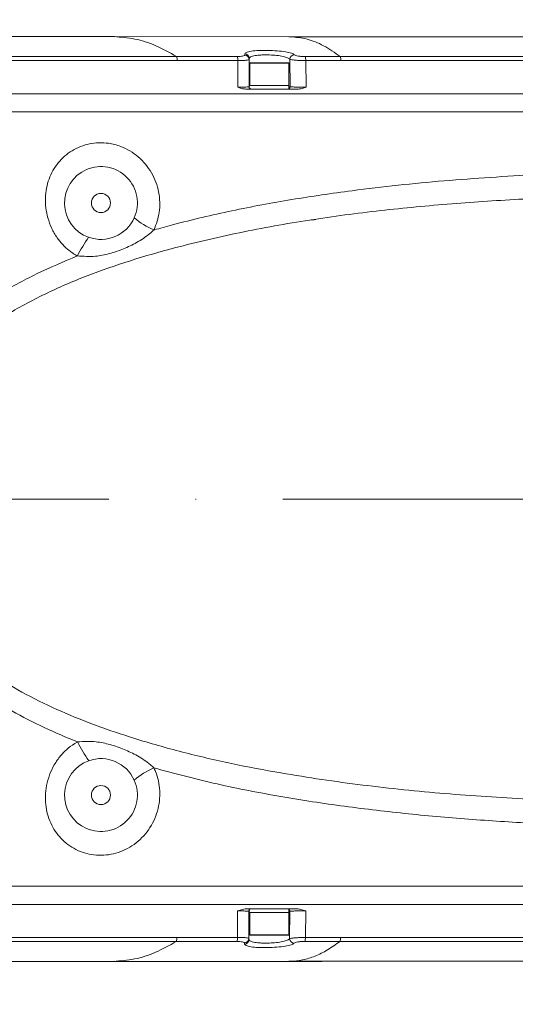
# Model space of a CAD drawing. Header units: millimetres. Extents: x 176 to 9387, y -11044 to -3322.
# Tile 27 of 256: x 3906 to 4015, y -8354 to -8138. Entities that reach past the tile are written whole.
import ezdxf

# ---------------------------------------------------------------- set-up
doc = ezdxf.new("R2010")
doc.units = ezdxf.units.MM
doc.header["$LTSCALE"] = 0.3175
doc.linetypes.add('ACAD_ISO10W100', pattern=[18, 12, -3, 0, -3])
for name, color, linetype, lineweight in [('1轮廓实线层', 7, 'Continuous', 18), ('7标注层', 4, 'Continuous', 13), ('中心线', 4, 'ACAD_ISO10W100', 20)]:
    doc.layers.add(name, color=color, linetype=linetype, lineweight=lineweight)
doc.styles.add('标准汉字', font='gbenor.shx', dxfattribs={"bigfont": 'gbcbig.shx'})
doc.dimstyles.new('M1：15', dxfattribs={"dimscale": 15, "dimtxt": 3.5, "dimasz": 2.5, "dimexe": 2, "dimexo": 0, "dimgap": 0.5, "dimtad": 1, "dimdec": 4, "dimdsep": 46, "dimtxsty": '标准汉字', "dimcen": 5, "dimdle": 5, "dimclrd": 1, "dimclre": 1, "dimclrt": 256, "dimadec": 4, "dimazin": 2, "dimtfac": 1, "dimtdec": 4, "dimtmove": 0, "dimatfit": 3, "dimfxl": 1, "dimtolj": 1, "dimarcsym": 0})
doc.dimstyles.new('M1：18.5', dxfattribs={"dimscale": 18.5, "dimtxt": 3.5, "dimasz": 2.5, "dimexe": 2, "dimexo": 0, "dimgap": 1.5, "dimtad": 1, "dimdec": 4, "dimdsep": 46, "dimtxsty": '标准汉字', "dimcen": 5, "dimdle": 5, "dimclrd": 1, "dimclre": 1, "dimclrt": 256, "dimadec": 4, "dimazin": 2, "dimtfac": 1, "dimtdec": 4, "dimtmove": 2, "dimatfit": 3, "dimfxl": 1, "dimfrac": 2, "dimtolj": 1, "dimarcsym": 0})

# ---------------------------------------------------------------- blocks, each defined once
blk = doc.blocks.new('*D24')
at = {"layer": '7标注层', "color": 1, "lineweight": -2, "ltscale": 20, "transparency": 16777216}
blk.add_line((2886.15, -8172.43), (2978, -8188.63), dxfattribs=at)
blk.add_arc((3286.97, -8243.11), 343.73, 6.2539, 163.7461, dxfattribs=at)
at = {"layer": '7标注层', "color": 1, "lineweight": 30, "ltscale": 20, "transparency": 16777216}
for points in [[(2963.06, -8148.32), (2950.89, -8145.48), (2948.46, -8183.42)], [(3634.9, -8205.32), (3622.41, -8206), (3630.7, -8243.11)]]:
    blk.add_solid(points, dxfattribs=at)
at = {"layer": 'Defpoints', "color": 0, "lineweight": 30, "ltscale": 20, "transparency": 16777216}
for p in [(3150.82, -7927.49), (1869.32, -7993.14), (2886.15, -8172.43), (3008.69, -8243.11), (4726.49, -8243.11)]:
    blk.add_point(p, dxfattribs=at)
at = {"layer": '7标注层', "ltscale": 20, "transparency": 16777216, "insert": (3354.34, -7871.69), "char_height": 52.5, "attachment_point": 5, "rotation": 349.7192, "style": '标准汉字'}
blk.add_mtext('\\A1;167%%D', dxfattribs=at)
blk = doc.blocks.new('*D25')
at = {"layer": '7标注层', "color": 1, "lineweight": -2, "ltscale": 20, "transparency": 16777216}
blk.add_line((2886.15, -8313.78), (2975.18, -8298.08), dxfattribs=at)
blk.add_arc((3286.97, -8243.11), 346.6, 196.2021, 353.7979, dxfattribs=at)
at = {"layer": '7标注层', "color": 1, "lineweight": 30, "ltscale": 20, "transparency": 16777216}
for points in [[(3625.3, -8280.21), (3637.78, -8280.89), (3633.57, -8243.11)], [(2948.05, -8341.23), (2960.22, -8338.4), (2945.63, -8303.29)]]:
    blk.add_solid(points, dxfattribs=at)
at = {"layer": 'Defpoints', "color": 0, "lineweight": 30, "ltscale": 20, "transparency": 16777216}
for p in [(3008.69, -8243.11), (4726.49, -8243.11), (2886.15, -8313.78), (1869.32, -8493.08), (3149.69, -8561.36)]:
    blk.add_point(p, dxfattribs=at)
at = {"layer": '7标注层', "ltscale": 20, "transparency": 16777216, "insert": (3314.24, -8554.77), "char_height": 52.5, "attachment_point": 5, "rotation": 5, "style": '标准汉字'}
blk.add_mtext('\\A1;167%%D', dxfattribs=at)
blk = doc.blocks.new('*D27')
at = {"layer": '7标注层', "color": 1, "lineweight": -2, "ltscale": 20, "transparency": 16777216}
for p, q in [((4542.14, -7914.73), (4634.88, -7890.47)), ((4259.82, -7988.59), (3286.97, -8243.11))]:
    blk.add_line(p, q, dxfattribs=at)
at = {"layer": '7标注层', "color": 1, "transparency": 16777216}
blk.add_solid([(4636.83, -7897.93), (4632.93, -7883.01), (4679.62, -7878.76)], dxfattribs=at)
at = {"layer": 'Defpoints', "color": 0, "transparency": 16777216}
for p in [(4679.62, -7878.76), (3286.97, -8243.11)]:
    blk.add_point(p, dxfattribs=at)
at = {"layer": '7标注层', "transparency": 16777216, "insert": (4400.98, -7951.66), "char_height": 64.75, "attachment_point": 5, "rotation": 14.6611, "style": '标准汉字'}
blk.add_mtext('\\A1;R1439.5', dxfattribs=at)

msp = doc.modelspace()

# ---------------------------------------------------------------- linework, layer by layer
at = {"layer": '1轮廓实线层', "ltscale": 20}
for p, q in [((3965.55605, -8141.5959), (3926.80213, -8141.589)), ((3926.80213, -8141.589), (3926.9472, -8141.61563)), ((3965.24265, -8141.59244), (3926.94756, -8141.58602)), ((3965.55605, -8141.5959), (3965.24295, -8141.63062)), ((3953.86681, -8145.96413), (3940.57092, -8145.96101)), ((3955.52703, -8145.37712), (3955.52763, -8145.63554)), ((3976.4879, -8145.96915), (3968.77989, -8145.96763)), ((3940.70968, -8146.83077), (3954.00288, -8146.83494)), ((3956.40769, -8146.66207), (3956.49531, -8146.61835)), ((3956.49531, -8146.36106), (3956.65565, -8146.19404)), ((3956.49531, -8146.61835), (3956.49531, -8146.36106)), ((3956.49531, -8152.60691), (3956.49531, -8146.36106)), ((3956.49531, -8152.60682), (3956.49531, -8146.61835)), ((3956.68217, -8147.40681), (3956.68217, -8152.26072)), ((3965.18215, -8147.40681), (3956.68217, -8147.40681)), ((3956.78213, -8147.30682), (3965.08214, -8147.30682)), ((3965.18215, -8152.30681), (3965.18215, -8147.40681)), ((3965.44388, -8146.56019), (3965.48679, -8152.60686)), ((3968.91322, -8146.83957), (3968.97742, -8152.66203)), ((3968.91322, -8146.83957), (3976.61987, -8146.84156)), ((3956.69844, -8152.30681), (3960.93216, -8152.30681)), ((3960.93216, -8152.30681), (3965.18215, -8152.30681)), ((3965.18215, -8153.06861), (3965.18215, -8152.30681)), ((3967.30295, -8153.10681), (3955.69452, -8153.10681)), ((3956.99534, -8153.10681), (3960.93216, -8153.10681)), ((3960.93216, -8153.10681), (3965.11921, -8153.10681)), ((3965.48679, -8152.60686), (3965.18215, -8152.60685)), ((3965.46778, -8152.70681), (3965.18215, -8152.70681)), ((3953.93982, -8333.5516), (3953.93976, -8339.3787)), ((3955.63134, -8333.10682), (3953.93982, -8333.5516)), ((3967.23976, -8333.10682), (3955.63134, -8333.10682)), ((3956.35715, -8333.59888), (3956.43213, -8333.60681)), ((3956.67121, -8333.60674), (3956.43213, -8333.60672)), ((3956.43213, -8333.60672), (3956.43213, -8339.85257)), ((3956.43213, -8333.60681), (3956.43213, -8339.59528)), ((3956.68217, -8333.1738), (3956.68217, -8333.17384)), ((3956.68217, -8333.84841), (3956.68217, -8333.90682)), ((3956.68217, -8333.90682), (3956.68217, -8338.80682)), ((3965.18215, -8333.90682), (3956.68217, -8333.90682)), ((3965.12106, -8333.10682), (3956.93215, -8333.10682)), ((3965.18215, -8333.90682), (3965.18215, -8333.16371)), ((3965.42361, -8333.60678), (3965.18215, -8333.60678)), ((3965.18215, -8338.80682), (3965.18215, -8333.90682)), ((3965.42081, -8333.71347), (3965.37682, -8333.40006)), ((3965.3807, -8339.65344), (3965.42361, -8333.60678)), ((3968.91424, -8333.5516), (3967.23976, -8333.10682)), ((3968.8501, -8339.37406), (3968.91424, -8333.5516)), ((3953.80369, -8340.2495), (3940.50774, -8340.25262)), ((3955.46391, -8340.83651), (3955.46445, -8340.57809)), ((3956.34451, -8339.55156), (3956.43213, -8339.59528)), ((3956.43213, -8339.59528), (3956.43213, -8339.85257)), ((3956.43213, -8339.85257), (3956.59247, -8340.01959)), ((3956.68217, -8338.80682), (3960.93216, -8338.80682)), ((3960.93216, -8338.90681), (3956.78213, -8338.90681)), ((3960.93216, -8338.80682), (3965.18215, -8338.80682)), ((3965.08214, -8338.90681), (3960.93216, -8338.90681)), ((3976.42472, -8340.24448), (3968.71671, -8340.246)), ((3926.73895, -8344.62463), (3926.88402, -8344.598)), ((3965.49287, -8344.61773), (3926.73895, -8344.62463)), ((3926.88438, -8344.62761), (3965.17947, -8344.62119)), ((3965.49287, -8344.61773), (3965.17977, -8344.58302)), ((4066.81362, -8344.59246), (3965.49287, -8344.61773))]:
    msp.add_line(p, q, dxfattribs=at)
at = {"layer": '1轮廓实线层', "lineweight": 0, "ltscale": 20}
for points in [[(3954.003, -8152.66203), (3954.00288, -8149.74848), (3954.00288, -8146.83494)], [(3956.99534, -8153.10681), (3956.89776, -8153.09721), (3956.8105, -8153.0714)], [(3956.93215, -8333.10682), (3956.83464, -8333.11642), (3956.74732, -8333.14223)]]:
    msp.add_lwpolyline(points, dxfattribs=at)
at = {"layer": '1轮廓实线层', "ltscale": 20}
for centre in [(3923.96951, -8178.10682), (3923.96951, -8308.10682)]:
    msp.add_circle(centre, 2.1, dxfattribs=at)
at = {"layer": '1轮廓实线层', "lineweight": 0, "ltscale": 20}
for centre, radius, start, end in [((3938.70875, -8146.70405), 2.00494, 356.3761495, 21.7527928), ((3951.97455, -8146.70586), 2.03244, 356.3587871, 21.4042659), ((3955.50367, -8146.36851), 0.99167, 0.4307247, 88.6500155), ((3955.50427, -8146.62634), 0.99107, 0.4620404, 88.6493993), ((3966.46193, -8146.59502), 1.01865, 89.9266498, 178.0405438), ((3966.8538, -8146.70833), 2.0636, 356.3535918, 21.034825), ((3974.54309, -8146.70951), 2.08097, 356.3619612, 20.8412426), ((3956.78216, -8147.40682), 0.1, 90, 180), ((3965.08216, -8147.40682), 0.1, 0, 90), ((3956.99533, -8152.60682), 0.5, 179.9997664, 223.5816539), ((3923.96951, -8178.10682), 8, 336.0679478, 250.2686732), ((3923.96951, -8178.10682), 8, 250.2686732, 336.0679478), ((3941.71898, -8169.32361), 15.92544, 229.0512596, 247.475335), ((3950.2521, -8205.88439), 35.35528, 145.0626169, 152.820785), ((3950.21012, -8280.48888), 35.20278, 206.9779084, 214.7754464), ((3923.96951, -8308.10682), 8, 109.5324955, 24.060141), ((3923.96951, -8308.10682), 8, 24.060141, 109.5324955), ((3941.73465, -8316.83292), 15.90975, 112.6610551, 131.1073145), ((3956.93216, -8333.60682), 0.5, 135.4469873, 180.0002336), ((3938.64415, -8339.50922), 2.00638, 338.2525596, 3.6108401), ((3951.90818, -8339.50727), 2.03564, 338.6157464, 3.6212006), ((3955.44049, -8339.84512), 0.99167, 271.353601, 359.5691854), ((3955.44113, -8339.58733), 0.99104, 271.3485701, 359.5399902), ((3956.78216, -8338.80682), 0.1, 180, 270), ((3965.08216, -8338.80682), 0.1, 270, 0), ((3966.39878, -8339.61858), 1.01869, 181.9613811, 270.0714254), ((3966.79077, -8339.50518), 2.06351, 338.960666, 3.643263), ((3974.48238, -8339.50449), 2.07852, 339.1441342, 3.652662)]:
    msp.add_arc(centre, radius, start, end, dxfattribs=at)
at = {"layer": '1轮廓实线层', "ltscale": 20}
for points, knots in [([(3926.94756, -8141.58602), (3923.63484, -8141.58611), (3917.3584, -8141.58627), (3908.33507, -8141.58766), (3900.06767, -8141.58955), (3892.29699, -8141.59186), (3884.77376, -8141.59451), (3877.25294, -8141.59733), (3872.20642, -8141.59923), (3869.64598, -8141.6002)], [0, 0, 0, 0, 10.057490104, 19.055363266, 27.255520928, 34.920910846, 42.317749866, 49.699287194, 57.301583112, 57.301583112, 57.301583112, 57.301583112]), ([(3926.80213, -8141.589), (3923.48908, -8141.58899), (3917.21596, -8141.58899), (3908.20216, -8141.5902), (3899.95412, -8141.59205), (3892.20925, -8141.59459), (3884.71823, -8141.59775), (3877.24209, -8141.60157), (3872.22785, -8141.60492), (3869.68663, -8141.60662)], [0, 0, 0, 0, 10.02761673, 18.986867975, 27.15921952, 34.811308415, 42.196219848, 49.554381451, 57.115499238, 57.115499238, 57.115499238, 57.115499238]), ([(3940.57092, -8145.96101), (3939.04502, -8145.10241), (3936.00123, -8143.38972), (3931.39911, -8141.93348), (3928.33373, -8141.70377), (3926.80213, -8141.589)], [0, 0, 0, 0, 4.912946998, 9.800087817, 14.680327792, 14.680327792, 14.680327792, 14.680327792]), ([(4067.166, -8141.62375), (4065.09359, -8141.62364), (4060.32491, -8141.6234), (4052.72957, -8141.62228), (4044.17215, -8141.62045), (4034.99194, -8141.61792), (4025.21966, -8141.61471), (4014.77541, -8141.6109), (4003.65183, -8141.60657), (3991.64982, -8141.60184), (3978.74924, -8141.59687), (3969.84746, -8141.59395), (3965.24265, -8141.59244)], [0, 0, 0, 0, 6.203788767, 14.275117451, 22.739471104, 31.834790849, 41.790106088, 52.050968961, 63.177553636, 75.184010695, 88.091340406, 101.923351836, 101.923351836, 101.923351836, 101.923351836]), ([(3976.4879, -8145.96915), (3975.27862, -8145.11637), (3972.86591, -8143.41495), (3969.21333, -8141.95109), (3966.77463, -8141.71425), (3965.55605, -8141.5959)], [0, 0, 0, 0, 4.028536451, 8.037559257, 12.041498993, 12.041498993, 12.041498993, 12.041498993]), ([(4067.21416, -8141.62243), (4055.46394, -8141.62141), (4021.57791, -8141.61846), (3987.69187, -8141.60482), (3965.55605, -8141.5959)], [0, 0, 0, 0, 35.250675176, 101.658110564, 101.658110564, 101.658110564, 101.658110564]), ([(3940.57092, -8145.96101), (3928.58568, -8145.95887), (3904.61533, -8145.95459), (3880.74648, -8145.95868), (3868.81211, -8145.96073)], [0, 0, 0, 0, 35.879585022, 71.758807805, 71.758807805, 71.758807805, 71.758807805]), ([(3955.52763, -8145.63554), (3955.50504, -8145.6787), (3955.45992, -8145.76495), (3955.09941, -8145.87224), (3954.56042, -8145.949), (3954.09786, -8145.95909), (3953.86681, -8145.96413)], [0, 0, 0, 0, 0.441307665, 0.881778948, 1.321507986, 1.760392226, 1.760392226, 1.760392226, 1.760392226]), ([(3966.46324, -8145.57637), (3966.28768, -8145.45347), (3965.93722, -8145.20811), (3964.53882, -8144.9033), (3962.69995, -8144.68985), (3960.60563, -8144.59085), (3958.56777, -8144.61624), (3956.89267, -8144.76639), (3955.7462, -8145.02423), (3955.60014, -8145.25941), (3955.52703, -8145.37712)], [0, 0, 0, 0, 1.422633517, 2.840056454, 4.254816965, 5.667626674, 7.080205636, 8.494505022, 9.911603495, 11.331571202, 11.331571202, 11.331571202, 11.331571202]), ([(3956.65565, -8146.19404), (3956.69682, -8146.13103), (3956.81673, -8145.94752), (3957.56231, -8145.77545), (3958.46686, -8145.65993), (3959.25984, -8145.60786), (3960.1123, -8145.58681), (3960.7016, -8145.60145), (3960.99534, -8145.60875)], [0, 0, 0, 0, 0.666665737, 1.941508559, 2.589389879, 3.231503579, 3.868831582, 4.50228167, 4.50228167, 4.50228167, 4.50228167]), ([(3960.99534, -8145.60875), (3961.51945, -8145.6381), (3962.5958, -8145.69838), (3963.99168, -8145.91741), (3965.04569, -8146.21215), (3965.31104, -8146.44408), (3965.44388, -8146.56019)], [0, 0, 0, 0, 1.128543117, 2.317639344, 3.476986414, 4.639217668, 4.639217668, 4.639217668, 4.639217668]), ([(3968.77989, -8145.96763), (3968.64547, -8145.96604), (3968.37616, -8145.96287), (3967.9731, -8145.93798), (3967.59183, -8145.89988), (3967.13637, -8145.83261), (3966.6699, -8145.72329), (3966.53223, -8145.62542), (3966.46324, -8145.57637)], [0, 0, 0, 0, 0.297563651, 0.596157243, 0.893561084, 1.192357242, 1.786719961, 2.383830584, 2.383830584, 2.383830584, 2.383830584]), ([(4048.8126, -8145.98228), (4036.74696, -8145.98018), (4012.61581, -8145.97599), (3988.5305, -8145.97143), (3976.4879, -8145.96915)], [0, 0, 0, 0, 36.162520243, 72.324694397, 72.324694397, 72.324694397, 72.324694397]), ([(3940.70968, -8146.83077), (3928.72746, -8146.82789), (3904.7638, -8146.82213), (3880.90431, -8146.82765), (3868.97495, -8146.83041)], [0, 0, 0, 0, 35.868540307, 71.734728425, 71.734728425, 71.734728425, 71.734728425]), ([(3954.00288, -8146.83494), (3954.34968, -8146.83364), (3955.04118, -8146.83105), (3955.8416, -8146.78141), (3956.32357, -8146.72199), (3956.38671, -8146.67701), (3956.40769, -8146.66207)], [0, 0, 0, 0, 0.699965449, 1.395712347, 2.085696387, 2.429160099, 2.429160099, 2.429160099, 2.429160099]), ([(3965.44388, -8146.56019), (3965.54691, -8146.59464), (3965.7532, -8146.66363), (3966.45294, -8146.74147), (3967.13327, -8146.78966), (3967.70465, -8146.8173), (3968.30828, -8146.83558), (3968.71167, -8146.83824), (3968.91322, -8146.83957)], [0, 0, 0, 0, 0.864041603, 1.730038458, 2.169021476, 2.608126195, 3.05094269, 3.493164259, 3.493164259, 3.493164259, 3.493164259]), ([(3976.61987, -8146.84156), (3988.66059, -8146.84453), (4012.74277, -8146.85048), (4036.87058, -8146.85577), (4048.93484, -8146.85842)], [0, 0, 0, 0, 36.156407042, 72.314979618, 72.314979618, 72.314979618, 72.314979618]), ([(3956.68217, -8152.39924), (3956.66074, -8152.38725), (3956.62624, -8152.36795), (3956.58105, -8152.38734), (3956.55329, -8152.42252), (3956.53429, -8152.4675), (3956.52076, -8152.52067), (3956.51629, -8152.55834), (3956.5145, -8152.57339)], [0, 0, 0, 0, 0.1118228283, 0.1800061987, 0.2126235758, 0.2468563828, 0.2876909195, 0.314865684, 0.314865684, 0.314865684, 0.314865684]), ([(3862.66359, -8154.10681), (3876.65721, -8154.10681), (3904.62218, -8154.10681), (3946.78519, -8154.10681), (3979.71587, -8154.10681), (4003.38448, -8154.10681), (4017.73334, -8154.10681), (4032.12557, -8154.10681), (4046.56717, -8154.10681), (4061.06539, -8154.10681), (4075.62931, -8154.10681), (4085.36295, -8154.10681), (4090.24194, -8154.10681)], [0, 0, 0, 0, 42.246717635, 84.426242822, 126.710565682, 140.994419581, 155.308652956, 169.659221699, 184.052387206, 198.496392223, 213.00101168, 227.578341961, 227.578341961, 227.578341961, 227.578341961]), ([(3954.003, -8152.66203), (3954.34343, -8152.66026), (3955.02461, -8152.65671), (3955.8343, -8152.64352), (3956.38891, -8152.62639), (3956.45984, -8152.61334), (3956.49531, -8152.60682)], [0, 0, 0, 0, 0.622833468, 1.246244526, 1.870197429, 2.494479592, 2.494479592, 2.494479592, 2.494479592]), ([(3955.69452, -8153.10681), (3955.40388, -8153.07231), (3954.82099, -8153.00312), (3954.27616, -8152.77594), (3954.003, -8152.66203)], [0, 0, 0, 0, 0.88055081, 1.765918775, 1.765918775, 1.765918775, 1.765918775]), ([(3956.81128, -8153.07171), (3956.76578, -8153.04925), (3956.67542, -8153.00464), (3956.52467, -8152.85215), (3956.47911, -8152.70965), (3956.44936, -8152.61661)], [0, 0, 0, 0, 0.1596259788, 0.3170619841, 0.6132273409, 0.6132273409, 0.6132273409, 0.6132273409]), ([(3965.18162, -8153.06642), (3965.20863, -8153.05375), (3965.26677, -8153.02647), (3965.34311, -8152.96263), (3965.40766, -8152.88299), (3965.46985, -8152.76646), (3965.48012, -8152.66973), (3965.48679, -8152.60686)], [0, 0, 0, 0, 0.0901590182, 0.1940684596, 0.297945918, 0.3996834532, 0.588676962, 0.588676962, 0.588676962, 0.588676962]), ([(3965.48679, -8152.60686), (3965.51231, -8152.61074), (3965.56344, -8152.61851), (3965.80143, -8152.62964), (3966.14719, -8152.63979), (3966.59728, -8152.6485), (3967.13009, -8152.65539), (3967.72255, -8152.66008), (3968.34994, -8152.66261), (3968.76856, -8152.66223), (3968.97742, -8152.66203)], [0, 0, 0, 0, 0.436636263, 0.874683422, 1.310215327, 1.747575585, 2.184263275, 2.6195277, 3.056742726, 3.492069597, 3.492069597, 3.492069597, 3.492069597]), ([(3968.97742, -8152.66203), (3968.70857, -8152.77594), (3968.17236, -8153.00311), (3967.59221, -8153.07231), (3967.30295, -8153.10681)], [0, 0, 0, 0, 0.877384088, 1.749907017, 1.749907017, 1.749907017, 1.749907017]), ([(4090.23204, -8158.10681), (4084.94529, -8158.10681), (4074.67793, -8158.10681), (4059.74069, -8158.10681), (4045.71268, -8158.10681), (4031.63784, -8158.10681), (4015.91269, -8158.10681), (3998.53888, -8158.10681), (3979.92313, -8158.10681), (3960.93538, -8158.10681), (3941.5126, -8158.10681), (3921.64941, -8158.10681), (3901.86631, -8158.10681), (3882.11281, -8158.10681), (3869.08813, -8158.10681), (3862.66085, -8158.10681)], [0, 0, 0, 0, 15.795698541, 30.676692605, 44.643014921, 57.73253319, 72.76768846, 91.688998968, 109.74025267, 128.533518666, 148.618368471, 168.035477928, 188.2224848, 208.153801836, 227.571189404, 227.571189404, 227.571189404, 227.571189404]), ([(4090.24194, -8158.10681), (4084.03682, -8158.10681), (4071.66415, -8158.10681), (4053.16078, -8158.10681), (4034.75606, -8158.10681), (4016.43385, -8158.10681), (3998.18169, -8158.10681), (3979.98964, -8158.10681), (3951.30058, -8158.10681), (3912.12337, -8158.10681), (3879.15515, -8158.10681), (3862.66359, -8158.10681)], [0, 0, 0, 0, 18.539787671, 36.967350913, 55.305649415, 73.572486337, 91.781460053, 109.943956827, 128.069417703, 177.801414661, 227.578341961, 227.578341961, 227.578341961, 227.578341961]), ([(3918.80068, -8189.73498), (3918.49835, -8189.56242), (3918.13364, -8189.35425), (3917.54505, -8188.95989), (3916.20899, -8187.98314), (3914.54926, -8186.20751), (3913.10066, -8183.67759), (3912.27764, -8181.46463), (3911.82883, -8179.20698), (3911.73011, -8177.00819), (3911.97228, -8174.8687), (3912.52369, -8172.85232), (3913.38991, -8170.97413), (3914.53661, -8169.27465), (3915.95619, -8167.79937), (3917.61176, -8166.57402), (3919.46787, -8165.65533), (3921.46732, -8165.06182), (3923.54394, -8164.82968), (3925.86482, -8164.96203), (3928.17686, -8165.56456), (3930.36437, -8166.63167), (3932.20267, -8167.95208), (3933.79489, -8169.57977), (3935.10284, -8171.45414), (3936.07375, -8173.5218), (3936.69585, -8175.70511), (3936.9349, -8177.94348), (3936.81892, -8180.7985), (3936.0888, -8182.76608), (3935.61825, -8184.03418)], [0, 0, 0, 0, 1.052110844, 1.269216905, 2.139731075, 6.046263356, 8.448629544, 10.851716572, 13.085230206, 15.318306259, 17.422846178, 19.526735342, 21.584019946, 23.640928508, 25.707465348, 27.773953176, 29.882718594, 31.991674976, 34.106692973, 36.221979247, 39.038026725, 41.294289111, 43.550789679, 45.82972057, 48.108791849, 50.376660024, 52.644556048, 54.873945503, 57.103224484, 61.144615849, 61.144615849, 61.144615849, 61.144615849]), ([(3935.61825, -8184.03418), (3936.97979, -8183.65339), (3942.62601, -8182.07431), (3952.68299, -8179.72709), (3965.83136, -8177.27927), (3981.36329, -8175.02311), (3999.2835, -8173.08849), (4012.82861, -8172.26242), (4019.60155, -8171.84937)], [0, 0, 0, 0, 4.252830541, 17.636170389, 31.028799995, 44.417911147, 64.734422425, 85.053278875, 85.053278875, 85.053278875, 85.053278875]), ([(4017.62041, -8177.17891), (4012.39338, -8177.49365), (4001.93166, -8178.12358), (3986.29114, -8179.58831), (3970.72652, -8181.5956), (3955.29871, -8184.30079), (3941.86947, -8187.40728), (3930.41093, -8190.68924), (3920.89998, -8193.9909), (3911.65986, -8197.9594), (3903.71711, -8202.23181), (3897.06338, -8206.64723), (3891.65356, -8211.0374), (3886.86105, -8215.93325), (3882.84389, -8221.33577), (3880.00014, -8226.61942), (3878.13475, -8231.66477), (3877.00398, -8236.2841), (3876.39349, -8241.25613), (3876.50458, -8246.51323), (3877.37342, -8251.77307), (3878.87508, -8256.70863), (3880.88121, -8261.26866), (3883.82752, -8266.29825), (3887.98478, -8271.52648), (3893.66664, -8276.91784), (3900.21788, -8281.78307), (3907.52803, -8286.12022), (3915.20931, -8289.81879), (3923.13098, -8292.97474), (3932.00306, -8295.96864), (3941.82077, -8298.75477), (3952.59657, -8301.24636), (3965.78047, -8303.74655), (3981.4049, -8306.02772), (3999.47094, -8307.90772), (4011.57076, -8308.65906), (4017.62005, -8309.03469)], [0, 0, 0, 0, 15.697051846, 31.417089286, 47.130818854, 62.82314386, 78.496914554, 88.602398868, 98.73121894, 108.838923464, 118.915623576, 125.903694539, 132.903147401, 139.874214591, 146.451590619, 153.023282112, 157.711841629, 162.416262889, 167.101093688, 172.507333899, 177.916734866, 182.84429375, 187.791863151, 192.72306535, 200.22875933, 207.743823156, 216.241571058, 224.776426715, 233.354483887, 241.945059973, 250.489808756, 261.581334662, 272.680848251, 283.77714533, 301.938631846, 320.110830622, 338.279300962, 338.279300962, 338.279300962, 338.279300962]), ([(3970.10407, -8181.81672), (3970.17547, -8181.81944), (3970.52762, -8181.83286), (3970.87671, -8181.76798), (3971.15502, -8181.71627)], [0, 0, 0, 0, 0.215351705, 1.061997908, 1.061997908, 1.061997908, 1.061997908]), ([(3935.61825, -8184.03418), (3935.30216, -8184.31717), (3934.13546, -8185.36171), (3931.90215, -8186.80521), (3928.90219, -8188.24936), (3925.85591, -8189.27567), (3922.47891, -8189.97452), (3920.12007, -8189.8209), (3918.80068, -8189.73498)], [0, 0, 0, 0, 1.268423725, 4.681855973, 7.848654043, 11.177388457, 14.328372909, 18.32799102, 18.32799102, 18.32799102, 18.32799102]), ([(3918.83805, -8296.45852), (3916.38334, -8295.43198), (3911.46672, -8293.3759), (3904.35423, -8289.71564), (3897.54408, -8285.52622), (3891.109, -8280.65945), (3885.22314, -8275.0224), (3880.66482, -8269.23937), (3877.41042, -8263.63799), (3875.17441, -8258.50844), (3873.49467, -8252.93523), (3872.52167, -8246.97259), (3872.40033, -8241.0036), (3873.08238, -8235.37027), (3874.34656, -8230.14641), (3876.42601, -8224.47233), (3879.5838, -8218.55119), (3883.98321, -8212.58242), (3889.17838, -8207.23111), (3894.97952, -8202.47811), (3901.85061, -8197.8875), (3909.77645, -8193.54627), (3915.79208, -8191.00563), (3918.80068, -8189.73498)], [0, 0, 0, 0, 8.050047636, 16.123640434, 24.179692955, 32.205755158, 40.452244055, 48.689515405, 54.244761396, 59.81863732, 65.370686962, 71.553838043, 77.734028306, 83.049736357, 88.386718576, 93.70581951, 101.044698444, 108.388991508, 115.907139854, 123.455502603, 130.990757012, 140.865117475, 150.74466315, 150.74466315, 150.74466315, 150.74466315]), ([(3935.60496, -8302.1514), (3935.65341, -8302.25545), (3935.7711, -8302.50818), (3936.16024, -8303.43543), (3936.63519, -8304.9925), (3936.93133, -8307.18705), (3936.85841, -8309.42161), (3936.42217, -8311.64461), (3935.61616, -8313.77389), (3934.47041, -8315.7527), (3933.00695, -8317.50544), (3931.28507, -8318.98276), (3929.34759, -8320.12956), (3927.27684, -8320.92109), (3925.12328, -8321.32857), (3922.9744, -8321.36169), (3920.87785, -8321.014), (3918.90669, -8320.32554), (3917.10282, -8319.30539), (3915.51247, -8318.00942), (3914.17321, -8316.45886), (3913.10188, -8314.70563), (3912.33313, -8312.78446), (3911.85047, -8310.66121), (3911.71707, -8308.36889), (3911.98251, -8305.97429), (3912.63681, -8303.63401), (3913.67418, -8301.43329), (3915.0531, -8299.45656), (3916.74469, -8297.78597), (3918.07398, -8296.87236), (3918.79732, -8296.48058), (3918.83805, -8296.45852)], [0, 0, 0, 0, 0.346006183, 0.840476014, 3.029430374, 5.21854956, 7.458045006, 9.697626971, 11.969769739, 14.241878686, 16.516681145, 18.791255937, 21.035358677, 23.279164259, 25.468730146, 27.657987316, 29.786089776, 31.914010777, 33.99134743, 36.068651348, 38.122357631, 40.176270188, 42.253796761, 44.331891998, 46.696149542, 49.104830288, 51.51381827, 53.936341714, 56.357889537, 58.705586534, 61.052477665, 61.192519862, 61.192519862, 61.192519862, 61.192519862]), ([(3918.83805, -8296.45852), (3918.84393, -8296.45783), (3920.21085, -8296.29744), (3922.61694, -8296.26206), (3926.02968, -8296.96578), (3929.07308, -8298.02239), (3932.06903, -8299.48681), (3934.2326, -8300.91611), (3935.34491, -8301.91733), (3935.60496, -8302.1514)], [0, 0, 0, 0, 0.017803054, 4.137934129, 7.298235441, 10.616158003, 13.79218841, 17.222308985, 18.268895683, 18.268895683, 18.268895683, 18.268895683]), ([(4019.60155, -8314.36426), (4014.90433, -8314.08949), (4005.51006, -8313.53994), (3991.44572, -8312.28648), (3977.41504, -8310.65493), (3963.39854, -8308.50448), (3949.4106, -8305.82612), (3940.21082, -8303.37737), (3935.60496, -8302.1514)], [0, 0, 0, 0, 14.088956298, 28.177374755, 42.311649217, 56.444864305, 70.738730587, 85.069781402, 85.069781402, 85.069781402, 85.069781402]), ([(4090.17881, -8328.10682), (4083.9737, -8328.10682), (4071.601, -8328.10682), (4053.09762, -8328.10682), (4034.69288, -8328.10682), (4016.37067, -8328.10682), (3998.11849, -8328.10682), (3979.92649, -8328.10682), (3951.23736, -8328.10682), (3912.06022, -8328.10682), (3879.09197, -8328.10682), (3862.60041, -8328.10682)], [0, 0, 0, 0, 18.539772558, 36.967395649, 55.305695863, 73.57253449, 91.781509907, 109.944027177, 128.069470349, 177.80149266, 227.578401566, 227.578401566, 227.578401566, 227.578401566]), ([(4090.23204, -8328.10682), (4084.94537, -8328.10682), (4074.67813, -8328.10682), (4059.74097, -8328.10682), (4045.71288, -8328.10682), (4031.63807, -8328.10682), (4015.91302, -8328.10682), (3998.53927, -8328.10682), (3979.92351, -8328.10682), (3960.93577, -8328.10682), (3941.51294, -8328.10682), (3921.64971, -8328.10682), (3901.86651, -8328.10682), (3882.11292, -8328.10682), (3869.08819, -8328.10682), (3862.66085, -8328.10682)], [0, 0, 0, 0, 15.795465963, 30.676343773, 44.64278233, 57.732532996, 72.767205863, 91.688458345, 109.740078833, 128.533113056, 148.617826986, 168.035362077, 188.222253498, 208.153605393, 227.571189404, 227.571189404, 227.571189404, 227.571189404]), ([(3862.60041, -8332.10682), (3876.59402, -8332.10682), (3904.55898, -8332.10682), (3946.72203, -8332.10682), (3979.65268, -8332.10682), (4003.32131, -8332.10682), (4017.67013, -8332.10682), (4032.06244, -8332.10682), (4046.50399, -8332.10682), (4061.00223, -8332.10682), (4075.56614, -8332.10682), (4085.29981, -8332.10682), (4090.17881, -8332.10682)], [0, 0, 0, 0, 42.246721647, 84.426229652, 126.710556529, 140.994411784, 155.308664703, 169.659216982, 184.052459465, 198.496407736, 213.001028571, 227.578401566, 227.578401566, 227.578401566, 227.578401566]), ([(3953.93982, -8333.5516), (3954.28073, -8333.55337), (3954.96287, -8333.55691), (3955.76545, -8333.57014), (3956.26673, -8333.58478), (3956.33275, -8333.59507), (3956.35715, -8333.59888)], [0, 0, 0, 0, 0.673690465, 1.348031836, 2.022959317, 2.418754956, 2.418754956, 2.418754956, 2.418754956]), ([(3956.38618, -8333.59702), (3956.41593, -8333.50398), (3956.46149, -8333.36148), (3956.61223, -8333.20899), (3956.7026, -8333.16438), (3956.7481, -8333.14192)], [0, 0, 0, 0, 0.2961653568, 0.4536013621, 0.6132273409, 0.6132273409, 0.6132273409, 0.6132273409]), ([(3965.18215, -8333.18027), (3965.18736, -8333.18288), (3965.22322, -8333.20091), (3965.2795, -8333.25174), (3965.34459, -8333.33045), (3965.40661, -8333.44727), (3965.41692, -8333.54394), (3965.42361, -8333.60678)], [0, 0, 0, 0, 0.0176559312, 0.1216502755, 0.2256230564, 0.3274493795, 0.5166078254, 0.5166078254, 0.5166078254, 0.5166078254]), ([(3965.42361, -8333.60678), (3965.44912, -8333.6029), (3965.50022, -8333.59512), (3965.73829, -8333.58399), (3966.084, -8333.57384), (3966.53414, -8333.56513), (3967.06687, -8333.55824), (3967.65936, -8333.55355), (3968.28676, -8333.55102), (3968.70538, -8333.5514), (3968.91424, -8333.5516)], [0, 0, 0, 0, 0.436713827, 0.87468001, 1.310207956, 1.747564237, 2.18429274, 2.619553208, 3.056751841, 3.492069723, 3.492069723, 3.492069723, 3.492069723]), ([(3940.50774, -8340.25262), (3928.5225, -8340.25476), (3904.55219, -8340.25904), (3880.68334, -8340.25495), (3868.74899, -8340.2529)], [0, 0, 0, 0, 35.879606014, 71.758748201, 71.758748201, 71.758748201, 71.758748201]), ([(3940.64656, -8339.38286), (3928.66432, -8339.38574), (3904.70064, -8339.3915), (3880.84113, -8339.38598), (3868.91177, -8339.38322)], [0, 0, 0, 0, 35.86859889, 71.73478803, 71.73478803, 71.73478803, 71.73478803]), ([(3940.50774, -8340.25262), (3938.98183, -8341.11122), (3935.93803, -8342.82392), (3931.33593, -8344.28015), (3928.27055, -8344.50986), (3926.73895, -8344.62463)], [0, 0, 0, 0, 4.912921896, 9.800075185, 14.680327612, 14.680327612, 14.680327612, 14.680327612]), ([(3940.64656, -8339.38286), (3942.86073, -8339.38216), (3947.29048, -8339.38077), (3951.72287, -8339.37939), (3953.93976, -8339.3787)], [0, 0, 0, 0, 6.644492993, 13.293207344, 13.293207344, 13.293207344, 13.293207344]), ([(3955.46445, -8340.57809), (3955.44185, -8340.53493), (3955.3967, -8340.44868), (3955.0363, -8340.34139), (3954.49726, -8340.26463), (3954.03472, -8340.25454), (3953.80369, -8340.2495)], [0, 0, 0, 0, 0.441242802, 0.881702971, 1.321465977, 1.760322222, 1.760322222, 1.760322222, 1.760322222]), ([(3953.93976, -8339.3787), (3954.28656, -8339.37999), (3954.97803, -8339.38258), (3955.77842, -8339.43222), (3956.26038, -8339.49164), (3956.32353, -8339.53662), (3956.34451, -8339.55156)], [0, 0, 0, 0, 0.699976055, 1.395677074, 2.085645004, 2.429100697, 2.429100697, 2.429100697, 2.429100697]), ([(3956.59247, -8340.01959), (3956.63367, -8340.0826), (3956.75365, -8340.26611), (3957.49911, -8340.43818), (3958.40372, -8340.5537), (3959.19661, -8340.60577), (3960.04918, -8340.62682), (3960.63844, -8340.61218), (3960.93216, -8340.60488)], [0, 0, 0, 0, 0.666666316, 1.941471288, 2.589345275, 3.23149217, 3.868829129, 4.502237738, 4.502237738, 4.502237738, 4.502237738]), ([(3960.93216, -8340.60488), (3961.45628, -8340.57553), (3962.53261, -8340.51525), (3963.92845, -8340.29623), (3964.98265, -8340.00146), (3965.2479, -8339.76955), (3965.3807, -8339.65344)], [0, 0, 0, 0, 1.128553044, 2.317644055, 3.476946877, 4.639239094, 4.639239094, 4.639239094, 4.639239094]), ([(3965.3807, -8339.65344), (3965.48375, -8339.61899), (3965.6901, -8339.54999), (3966.38966, -8339.47217), (3967.07016, -8339.42397), (3967.64142, -8339.39633), (3968.24514, -8339.37804), (3968.64853, -8339.37539), (3968.8501, -8339.37406)], [0, 0, 0, 0, 0.863974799, 1.730051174, 2.168996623, 2.60813829, 3.050950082, 3.493222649, 3.493222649, 3.493222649, 3.493222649]), ([(3976.42472, -8340.24448), (3975.51779, -8340.90375), (3973.70783, -8342.21944), (3970.97354, -8343.53746), (3968.23549, -8344.41021), (3966.407, -8344.54856), (3965.49287, -8344.61773)], [0, 0, 0, 0, 3.018012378, 6.023049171, 9.021166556, 12.018477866, 12.018477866, 12.018477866, 12.018477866]), ([(3968.71671, -8340.246), (3968.58228, -8340.24759), (3968.31297, -8340.25076), (3967.90995, -8340.27564), (3967.52859, -8340.31376), (3967.07325, -8340.38101), (3966.60674, -8340.49033), (3966.46905, -8340.58821), (3966.40005, -8340.63726)], [0, 0, 0, 0, 0.297571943, 0.596173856, 0.893555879, 1.192406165, 1.786785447, 2.383831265, 2.383831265, 2.383831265, 2.383831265]), ([(3968.8501, -8339.37406), (3970.13407, -8339.37373), (3972.70257, -8339.37307), (3975.27179, -8339.3724), (3976.55669, -8339.37207)], [0, 0, 0, 0, 3.85243121, 7.706582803, 7.706582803, 7.706582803, 7.706582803]), ([(4048.74941, -8340.23135), (4036.6838, -8340.23345), (4012.55264, -8340.23764), (3988.46734, -8340.2422), (3976.42472, -8340.24448)], [0, 0, 0, 0, 36.162452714, 72.324694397, 72.324694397, 72.324694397, 72.324694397]), ([(3976.55669, -8339.37207), (3988.56681, -8339.36926), (4012.64897, -8339.36362), (4036.77676, -8339.35802), (4048.87166, -8339.35521)], [0, 0, 0, 0, 36.064558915, 72.314979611, 72.314979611, 72.314979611, 72.314979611]), ([(3966.40005, -8340.63726), (3966.22451, -8340.76016), (3965.87409, -8341.00549), (3964.47561, -8341.31035), (3962.63682, -8341.52378), (3960.54242, -8341.62278), (3958.50466, -8341.59739), (3956.82946, -8341.44724), (3955.68301, -8341.18941), (3955.53699, -8340.95422), (3955.46391, -8340.83651)], [0, 0, 0, 0, 1.422702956, 2.840031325, 4.254859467, 5.667662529, 7.080256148, 8.494500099, 9.911591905, 11.331545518, 11.331545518, 11.331545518, 11.331545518]), ([(3869.5828, -8344.61343), (3872.13903, -8344.6144), (3877.17851, -8344.61631), (3884.69338, -8344.61915), (3892.21602, -8344.62176), (3899.98792, -8344.62408), (3908.26089, -8344.62597), (3917.29053, -8344.62736), (3923.57045, -8344.62752), (3926.88438, -8344.62761)], [0, 0, 0, 0, 7.583042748, 14.949612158, 22.3454032, 30.024650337, 38.237803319, 47.241563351, 57.301583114, 57.301583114, 57.301583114, 57.301583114]), ([(3926.73895, -8344.62463), (3923.4259, -8344.62463), (3917.15279, -8344.62463), (3908.13907, -8344.62344), (3899.89128, -8344.62158), (3892.14654, -8344.61908), (3884.65533, -8344.6159), (3877.17894, -8344.61205), (3872.16463, -8344.60871), (3869.62345, -8344.60701)], [0, 0, 0, 0, 10.027589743, 18.986784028, 27.158920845, 34.810847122, 42.196025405, 49.554532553, 57.115499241, 57.115499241, 57.115499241, 57.115499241]), ([(3965.17947, -8344.62119), (3970.05253, -8344.61959), (3979.45257, -8344.61649), (3993.04561, -8344.61122), (4005.63136, -8344.60625), (4017.23467, -8344.60177), (4027.87987, -8344.59798), (4038.13379, -8344.59476), (4048.0782, -8344.59223), (4057.70151, -8344.59049), (4063.85055, -8344.59007), (4066.76319, -8344.58987)], [0, 0, 0, 0, 14.639943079, 28.24021753, 40.830255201, 52.43475642, 63.070591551, 72.765120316, 83.176542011, 92.864722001, 101.583724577, 101.583724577, 101.583724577, 101.583724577])]:
    msp.add_open_spline(points, degree=3, knots=knots, dxfattribs=at)
at = {"layer": '中心线', "ltscale": 20}
msp.add_line((4726.49169, -8243.10682), (3008.69393, -8243.10682), dxfattribs=at)

# ---------------------------------------------------------------- dimensions: what is measured, and where the dimension line sits
at = {"layer": '7标注层', "ltscale": 20}
dim = msp.add_angular_dim_2l(base=(3150.82434, -7927.48683), line1=((4726.49169, -8243.10682), (3008.69393, -8243.10682)), line2=((2886.15275, -8172.43201), (1869.3169, -7993.13641)), text='167%%D', dimstyle='M1：15', override={"dimtad": 1, "dimtih": 0, "dimtoh": 0, "dimsah": 1, "dimtzin": 8}, dxfattribs=at)
dim.commit()
dim.dimension.update_dxf_attribs({"geometry": '*D24', "text_midpoint": (3348.31628, -7904.89378), "dimtype": 162})
dim = msp.add_radius_dim(center=(3286.96951, -8243.10682), mpoint=(4679.62089, -7878.76324), dimstyle='M1：18.5', override={"dimdec": 1, "dimpost": 'R<>', "dimsah": 1, "dimtzin": 8}, dxfattribs=at)
dim.commit()
dim.dimension.update_dxf_attribs({"geometry": '*D27', "text_midpoint": (4400.9784, -7951.66131), "dimtype": 164})
dim = msp.add_angular_dim_2l(base=(3149.6879, -8561.36136), line1=((2886.15275, -8313.78162), (1869.3169, -8493.07722)), line2=((4726.49169, -8243.10682), (3008.69393, -8243.10682)), text='167%%D', dimstyle='M1：15', override={"dimtad": 1, "dimtih": 0, "dimtoh": 0, "dimsah": 1, "dimtzin": 8}, dxfattribs=at)
dim.commit()
dim.dimension.update_dxf_attribs({"geometry": '*D25', "text_midpoint": (3314.23626, -8554.76724)})

doc.saveas('drawing.dxf')
